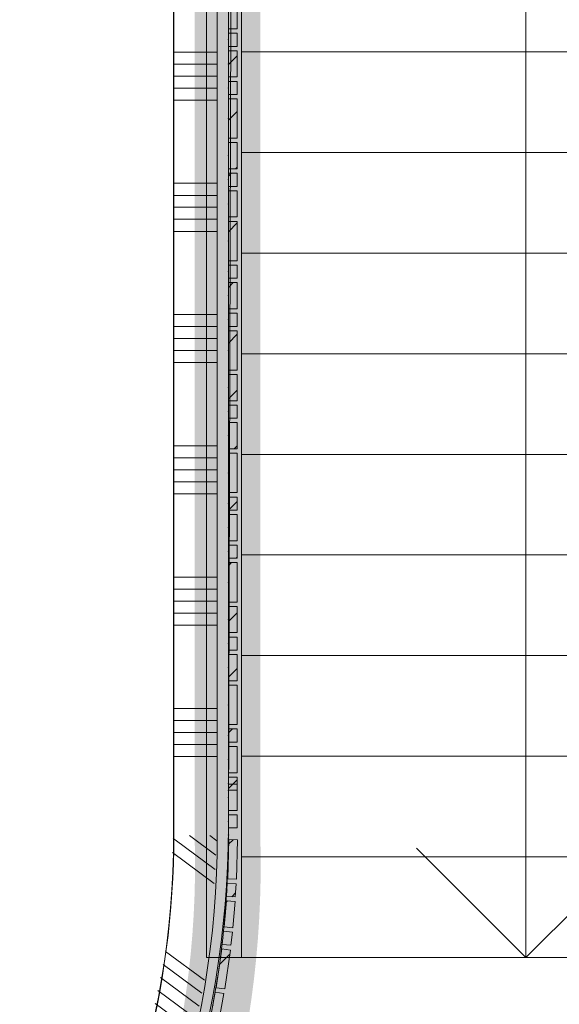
# Model space of a CAD drawing. Header units: millimetres. Extents: x -409 to 257590, y -7854 to 67330.
# Tile 117 of 205: x 18138 to 19372, y 37724 to 39974. Entities that reach past the tile are written whole.
import ezdxf

# ---------------------------------------------------------------- set-up
doc = ezdxf.new("R2010")
doc.units = ezdxf.units.MM
doc.header["$MEASUREMENT"] = 0
doc.linetypes.add('B0703', pattern=[468.700004, 312.5, -156.200004])
for name, color, linetype in [('New_22 NC Binnenwanden', 7, 'Continuous'), ('New_22 NC Binnenwanden Doorsnede-arcering', 7, 'Continuous'), ('New_22 NC Binnenwanden Laagscheidingslijnen', 7, 'Continuous'), ('New_22 NC Binnenwanden Ramen', 7, 'Continuous'), ('New_23 Vloeren', 7, 'Continuous'), ('New_24 Trappen', 7, 'Continuous'), ('New_Info Wandafwerking aanduiding', 7, 'Continuous'), ('New_Info Wandafwerking aanduiding Doorsnede-arcering', 7, 'Continuous'), ('New_Z Ruimtefuncties Zone omranding', 7, 'Continuous')]:
    doc.layers.add(name, color=color, linetype=linetype)
doc.linetypes.add('Regenwater', pattern='A,0,[1,UO-722 _wandafwerkingen 2e verdieping_2022-06-211.Shx,S=11.404762,R=0,X=0,Y=0.005006],-1499.5,0', length=1499.5)
pattern_1 = [(45, (0, 0), (-63.63961, 63.63961), [])]

# ---------------------------------------------------------------- blocks, each defined once
blk = doc.blocks.new('Slab_1_2', base_point=(0, 42578.3))
at = {"layer": 'New_23 Vloeren', "color": 1, "linetype": 'Continuous', "lineweight": 0, "flags": 128}
blk.add_lwpolyline([(18565.4, 43920.2), (19945.1, 43920.2), (19945.1, 43840), (21510.4, 43840), (21510.4, 40149), (19980.4, 40149), (19980.4, 37830.4), (18565.4, 37830.4)], close=True, dxfattribs=at)
blk = doc.blocks.new('*X977')
at = {"layer": 'New_22 NC Binnenwanden Doorsnede-arcering', "color": 254, "linetype": 'Continuous', "lineweight": 0, "true_color": 0xe9ebeb}
for p, q in [((18545.4, 39899.9), (18489.9, 39899.9)), ((18589.9, 39899.9), (18545.4, 39899.9)), ((18545.4, 39872.4), (18489.9, 39872.4)), ((18589.9, 39872.4), (18545.4, 39872.4)), ((18545.4, 39845), (18489.9, 39845)), ((18589.9, 39845), (18545.4, 39845)), ((18545.4, 39817.6), (18489.9, 39817.6)), ((18589.9, 39817.6), (18545.4, 39817.6)), ((18545.4, 39790.1), (18489.9, 39790.1)), ((18589.9, 39790.1), (18545.4, 39790.1)), ((18545.4, 39599.9), (18489.9, 39599.9)), ((18589.9, 39599.9), (18545.4, 39599.9)), ((18545.4, 39572.4), (18489.9, 39572.4)), ((18589.9, 39572.4), (18545.4, 39572.4)), ((18545.4, 39545), (18489.9, 39545)), ((18589.9, 39545), (18545.4, 39545)), ((18545.4, 39517.6), (18489.9, 39517.6)), ((18589.9, 39517.6), (18545.4, 39517.6)), ((18545.4, 39490.1), (18489.9, 39490.1)), ((18589.9, 39490.1), (18545.4, 39490.1)), ((18545.4, 39299.9), (18489.9, 39299.9)), ((18589.9, 39299.9), (18545.4, 39299.9)), ((18545.4, 39272.4), (18489.9, 39272.4)), ((18589.9, 39272.4), (18545.4, 39272.4)), ((18545.4, 39245), (18489.9, 39245)), ((18589.9, 39245), (18545.4, 39245)), ((18545.4, 39217.6), (18489.9, 39217.6)), ((18589.9, 39217.6), (18545.4, 39217.6)), ((18545.4, 39190.1), (18489.9, 39190.1)), ((18589.9, 39190.1), (18545.4, 39190.1)), ((18545.4, 38999.9), (18489.9, 38999.9)), ((18589.9, 38999.9), (18545.4, 38999.9)), ((18545.4, 38972.4), (18489.9, 38972.4)), ((18589.9, 38972.4), (18545.4, 38972.4)), ((18545.4, 38945), (18489.9, 38945)), ((18589.9, 38945), (18545.4, 38945)), ((18545.4, 38917.6), (18489.9, 38917.6)), ((18589.9, 38917.6), (18545.4, 38917.6)), ((18545.4, 38890.1), (18489.9, 38890.1)), ((18589.9, 38890.1), (18545.4, 38890.1)), ((18545.4, 38699.9), (18489.9, 38699.9)), ((18589.9, 38699.9), (18545.4, 38699.9)), ((18545.4, 38672.4), (18489.9, 38672.4)), ((18589.9, 38672.4), (18545.4, 38672.4)), ((18545.4, 38645), (18489.9, 38645)), ((18589.9, 38645), (18545.4, 38645)), ((18545.4, 38617.6), (18489.9, 38617.6)), ((18589.9, 38617.6), (18545.4, 38617.6)), ((18545.4, 38590.1), (18489.9, 38590.1)), ((18589.9, 38590.1), (18545.4, 38590.1)), ((18545.4, 38399.9), (18489.9, 38399.9)), ((18589.9, 38399.9), (18545.4, 38399.9)), ((18545.4, 38372.4), (18489.9, 38372.4)), ((18589.9, 38372.4), (18545.4, 38372.4)), ((18545.4, 38345), (18489.9, 38345)), ((18589.9, 38345), (18545.4, 38345)), ((18545.4, 38317.6), (18489.9, 38317.6)), ((18589.9, 38317.6), (18545.4, 38317.6)), ((18545.4, 38290.1), (18489.9, 38290.1)), ((18589.9, 38290.1), (18545.4, 38290.1))]:
    blk.add_line(p, q, dxfattribs=at)
blk = doc.blocks.new('Wall_244_2', base_point=(18590, 43985))
at = {"layer": 'New_22 NC Binnenwanden', "color": 8, "linetype": 'Continuous', "lineweight": 0, "true_color": 0x778488, "flags": 128}
for points in [[(18490, 43985), (18489.9, 38109.3)], [(18589.9, 38109.3), (18590, 43985)]]:
    blk.add_lwpolyline(points, dxfattribs=at)
at = {"layer": 'New_22 NC Binnenwanden', "color": 8, "lineweight": 0, "true_color": 0x778488}
blk.add_blockref('*X977', (0, 0), dxfattribs=at)
blk = doc.blocks.new('*X979')
at = {"layer": 'New_22 NC Binnenwanden Doorsnede-arcering', "color": 254, "linetype": 'Continuous', "lineweight": 0, "true_color": 0xe9ebeb}
for p, q in [((17723.8, 36463.6), (17673.6, 36500.8)), ((17740.1, 36485.6), (17697.5, 36517.2)), ((17707.4, 36441.6), (17649.6, 36484.4)), ((17756.3, 36473.6), (17740.1, 36485.6)), ((17691.1, 36419.5), (17625.7, 36468)), ((17758.3, 36437.9), (17723.8, 36463.6)), ((17734.3, 36421.6), (17707.4, 36441.6)), ((17710.3, 36405.2), (17691.1, 36419.5)), ((17514, 36279.9), (17424.9, 36346)), ((17541.1, 36293.9), (17451.8, 36360.1)), ((17486.8, 36265.8), (17397.9, 36331.8)), ((17432.5, 36237.8), (17344, 36303.4)), ((17459.7, 36251.8), (17371, 36317.6)), ((17201.2, 36138.3), (17107, 36208.2)), ((17231.9, 36149.7), (17137.3, 36219.9)), ((17170.5, 36126.9), (17100, 36179.3)), ((17139.9, 36115.5), (17100, 36145.1)), ((17109.2, 36104.1), (17100, 36110.9))]:
    blk.add_line(p, q, dxfattribs=at)
blk = doc.blocks.new('*X980')
at = {"layer": 'New_22 NC Binnenwanden Doorsnede-arcering', "color": 254, "linetype": 'Continuous', "lineweight": 0, "true_color": 0xe9ebeb}
for p, q in [((18493.4, 38099.7), (18489.5, 38102.6)), ((18584.8, 38031.9), (18493.4, 38099.7)), ((18587, 38064.5), (18526.5, 38109.3)), ((18589.1, 38097), (18572.6, 38109.3)), ((18582.6, 37999.3), (18487.3, 38070.1)), ((18560.6, 37778.8), (18472, 37844.5)), ((18554.7, 37749), (18466.1, 37814.8)), ((18548.7, 37719.3), (18460.1, 37785)), ((18542.8, 37689.6), (18454.2, 37755.3)), ((18536.8, 37659.8), (18448.2, 37725.5)), ((18471.4, 37471.4), (18399, 37525.1)), ((18455.1, 37449.4), (18389.7, 37497.9)), ((18438.7, 37427.4), (18380.4, 37470.7)), ((18483.1, 37462.7), (18471.4, 37471.4)), ((18473.8, 37435.5), (18455.1, 37449.4)), ((18422.4, 37405.3), (18371, 37443.4)), ((18464.5, 37408.3), (18438.7, 37427.4)), ((18406, 37383.3), (18361.7, 37416.2)), ((18455.2, 37381), (18422.4, 37405.3)), ((18445.8, 37353.8), (18406, 37383.3)), ((18292.7, 37230.5), (18284.3, 37236.7)), ((18365.8, 37176.3), (18292.7, 37230.5)), ((18276.3, 37208.5), (18271.9, 37211.7)), ((18353.4, 37151.3), (18276.3, 37208.5)), ((18260, 37186.4), (18259.5, 37186.8)), ((18341, 37126.4), (18260, 37186.4)), ((18328.6, 37101.4), (18247.1, 37161.8)), ((18316.2, 37076.4), (18234.7, 37136.8)), ((18212.4, 36916.5), (18132.2, 36976)), ((18197, 36893.7), (18116.8, 36953.3)), ((18181.7, 36871), (18101.5, 36930.5)), ((18166.4, 36848.2), (18086.1, 36907.7)), ((18151, 36825.4), (18135.6, 36836.8))]:
    blk.add_line(p, q, dxfattribs=at)
blk = doc.blocks.new('R1 22_14')
at = {"layer": 'New_22 NC Binnenwanden Ramen', "color": 1, "linetype": 'Continuous', "lineweight": 0}
for p, q in [((-267.7, 0), (-250, 0)), ((-250, 0), (-183, 0)), ((-250, -139), (-250, 0)), ((-183, 0), (-183, -139)), ((-183, 0), (183, 0)), ((183, -139), (183, 0)), ((183, 0), (250, 0)), ((250, 0), (267.7, 0)), ((250, -139), (250, 0)), ((-183, -139), (-250, -139)), ((183, -139), (-183, -139)), ((250, -139), (183, -139))]:
    blk.add_line(p, q, dxfattribs=at)
at = {"layer": 'New_22 NC Binnenwanden Ramen', "color": 7, "linetype": 'Continuous', "lineweight": 0}
for p, q in [((-265.7, -16), (-253, -115.2)), ((-265.7, -16), (-253, -115.2)), ((265.7, -16), (253, -115.2)), ((265.7, -16), (253, -115.2)), ((-253, -115.2), (-250, -139)), ((-253, -115.2), (-250, -139)), ((-250, -139), (-253, -115.2)), ((253, -115.2), (250, -139)), ((253, -115.2), (250, -139)), ((250, -139), (253, -115.2))]:
    blk.add_line(p, q, dxfattribs=at)
at = {"layer": 'New_22 NC Binnenwanden Ramen', "color": 9, "linetype": 'Continuous', "lineweight": 0}
for radius in [2100.1, 2000.1]:
    blk.add_arc((0, -2099.2), radius, 82.7319, 97.2681, dxfattribs=at)
blk = doc.blocks.new('*X982')
at = {"layer": 'New_22 NC Binnenwanden Doorsnede-arcering', "color": 254, "linetype": 'Continuous', "lineweight": 0, "true_color": 0xe9ebeb}
for p, q in [((17063.5, 36172.1), (17041.6, 36188.4)), ((17079.9, 36194.2), (17074.6, 36198.1)), ((17100, 36179.3), (17079.9, 36194.2)), ((17047.2, 36150.1), (17008.5, 36178.8)), ((17100, 36145.1), (17063.5, 36172.1)), ((17100, 36110.9), (17047.2, 36150.1))]:
    blk.add_line(p, q, dxfattribs=at)
blk = doc.blocks.new('Wall_245_2', base_point=(17100, 36100.7))
at = {"layer": 'New_22 NC Binnenwanden', "color": 8, "linetype": 'Continuous', "lineweight": 0, "true_color": 0x778488}
for p, q in [((18052.8, 36900.9), (18071.7, 36886.3)), ((18071.7, 36886.3), (18052.8, 36900.9)), ((18150.8, 36825.1), (18071.7, 36886.3)), ((17699.2, 36547.4), (17713.9, 36528.4)), ((17713.9, 36528.4), (17699.2, 36547.4)), ((17775.1, 36449.3), (17713.9, 36528.4)), ((17000, 36176.3), (17000, 36073.1))]:
    blk.add_line(p, q, dxfattribs=at)
for radius, start, end in [(2000.1, 322.2692, 359.9735), (2100.1, 322.2692, 359.9742), (2000.1, 287.7613, 307.7331), (2100.1, 286.8895, 307.7331)]:
    blk.add_arc((16489.9, 38110.2), radius, start, end, dxfattribs=at)
at = {"layer": 'New_22 NC Binnenwanden Laagscheidingslijnen', "color": 8, "linetype": 'Continuous', "lineweight": 0, "true_color": 0x778488}
for radius, start, end in [(2000.1, 284.7768, 287.7613), (2100.1, 284.0583, 286.8895)]:
    blk.add_arc((16489.9, 38110.2), radius, start, end, dxfattribs=at)
at = {"layer": 'New_22 NC Binnenwanden', "color": 8, "lineweight": 0, "true_color": 0x778488}
for name in ['*X980', '*X979', '*X982']:
    blk.add_blockref(name, (0, 0), dxfattribs=at)
at = {"layer": 'New_22 NC Binnenwanden Ramen', "color": 1, "linetype": 'Continuous', "lineweight": 0, "zscale": 1000, "rotation": 225.0011186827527}
blk.add_blockref('R1 22_14', (17974.3, 36625.9), dxfattribs=at)
blk = doc.blocks.new('Curtain Wall_41_2')
at = {"layer": 'New_22 NC Binnenwanden Doorsnede-arcering', "linetype": 'Continuous', "lineweight": 0, "true_color": 0x000000}
h = blk.add_hatch(dxfattribs=at)
h.set_pattern_fill('310_Naaldhout__01__0002', color=18, style=0, pattern_type=2)
h.set_pattern_definition(pattern_1)
h.paths.add_polyline_path([(18636.2, 38099.4), (18616.2, 38099.9), (18613.8, 38010), (18633.8, 38009.4)])
h = blk.add_hatch(dxfattribs=at)
h.set_pattern_fill('310_Naaldhout__01__0002', color=18, style=0, pattern_type=2)
h.set_pattern_definition(pattern_1)
h.paths.add_polyline_path([(18632.9, 37998.9), (18612.9, 38000), (18611.2, 37970), (18631.2, 37968.9)])
h = blk.add_hatch(dxfattribs=at)
h.set_pattern_fill('310_Naaldhout__01__0002', color=18, style=0, pattern_type=2)
h.set_pattern_definition(pattern_1)
h.paths.add_polyline_path([(18630.6, 37958.4), (18610.7, 37960.1), (18605.6, 37900.3), (18625.5, 37898.6)])
h = blk.add_hatch(dxfattribs=at)
h.set_pattern_fill('310_Naaldhout__01__0002', color=18, style=0, pattern_type=2)
h.set_pattern_definition(pattern_1)
h.paths.add_polyline_path([(18624.4, 37888.1), (18604.5, 37890.3), (18601.1, 37860.5), (18621, 37858.3)])
h = blk.add_hatch(dxfattribs=at)
h.set_pattern_fill('310_Naaldhout__01__0002', color=18, style=0, pattern_type=2)
h.set_pattern_definition(pattern_1)
h.paths.add_polyline_path([(18620.2, 37847.6), (18600.5, 37850.5), (18587.4, 37761.5), (18607.2, 37758.6)])
h = blk.add_hatch(dxfattribs=at)
h.set_pattern_fill('310_Naaldhout__01__0002', color=18, style=0, pattern_type=2)
h.set_pattern_definition(pattern_1)
h.paths.add_polyline_path([(18605.2, 37748), (18585.5, 37751.6), (18574.8, 37692.6), (18594.4, 37689)])
h = blk.add_hatch(dxfattribs=at)
h.set_pattern_fill('310_Naaldhout__01__0002', color=18, style=0, pattern_type=2)
h.set_pattern_definition(pattern_1)
h.paths.add_polyline_path([(18592.1, 37678.7), (18572.5, 37682.8), (18566.3, 37653.5), (18585.8, 37649.3)])
h = blk.add_hatch(dxfattribs=at)
h.set_pattern_fill('310_Naaldhout__01__0002', color=18, style=0, pattern_type=2)
h.set_pattern_definition(pattern_1)
h.paths.add_polyline_path([(18583.8, 37638.9), (18564.4, 37643.7), (18550.2, 37585.4), (18569.6, 37580.6)])
h = blk.add_hatch(dxfattribs=at)
h.set_pattern_fill('310_Naaldhout__01__0002', color=18, style=0, pattern_type=2)
h.set_pattern_definition(pattern_1)
h.paths.add_polyline_path([(18567.2, 37570.2), (18548, 37575.6), (18523.7, 37488.9), (18542.9, 37483.5)])
h = blk.add_hatch(dxfattribs=at)
h.set_pattern_fill('310_Naaldhout__01__0002', color=18, style=0, pattern_type=2)
h.set_pattern_definition(pattern_1)
h.paths.add_polyline_path([(18539.3, 37473.5), (18520.2, 37479.5), (18511.2, 37450.9), (18530.2, 37444.9)])
h = blk.add_hatch(dxfattribs=at)
h.set_pattern_fill('310_Naaldhout__01__0002', color=18, style=0, pattern_type=2)
h.set_pattern_definition(pattern_1)
h.paths.add_polyline_path([(18527, 37434.8), (18508.2, 37441.4), (18488.5, 37384.7), (18507.4, 37378.1)])
h = blk.add_hatch(dxfattribs=at)
h.set_pattern_fill('310_Naaldhout__01__0002', color=18, style=0, pattern_type=2)
h.set_pattern_definition(pattern_1)
h.paths.add_polyline_path([(18503.6, 37368.3), (18484.9, 37375.4), (18474.3, 37347.3), (18493, 37340.2)])
h = blk.add_hatch(dxfattribs=at)
h.set_pattern_fill('310_Naaldhout__01__0002', color=18, style=0, pattern_type=2)
h.set_pattern_definition(pattern_1)
h.paths.add_polyline_path([(18489.6, 37330.1), (18471.2, 37337.8), (18436.5, 37254.7), (18455, 37247)])
h = blk.add_hatch(dxfattribs=at)
h.set_pattern_fill('310_Naaldhout__01__0002', color=18, style=0, pattern_type=2)
h.set_pattern_definition(pattern_1)
h.paths.add_polyline_path([(18450.4, 37237.3), (18432.2, 37245.7), (18407.2, 37191.1), (18425.4, 37182.8)])
h = blk.add_hatch(dxfattribs=at)
h.set_pattern_fill('310_Naaldhout__01__0002', color=18, style=0, pattern_type=2)
h.set_pattern_definition(pattern_1)
h.paths.add_polyline_path([(18420.6, 37173.4), (18402.6, 37182.2), (18389.3, 37155.3), (18407.3, 37146.5)])
h = blk.add_hatch(dxfattribs=at)
h.set_pattern_fill('310_Naaldhout__01__0002', color=18, style=0, pattern_type=2)
h.set_pattern_definition(pattern_1)
h.paths.add_polyline_path([(18402.7, 37136.9), (18385.1, 37146.3), (18356.9, 37093.3), (18374.6, 37083.9)])
h = blk.add_hatch(dxfattribs=at)
h.set_pattern_fill('310_Naaldhout__01__0002', color=18, style=0, pattern_type=2)
h.set_pattern_definition(pattern_1)
h.paths.add_polyline_path([(18369.7, 37074.4), (18352.3, 37084.4), (18307.4, 37006.4), (18324.7, 36996.4)])
h = blk.add_hatch(dxfattribs=at)
h.set_pattern_fill('310_Naaldhout__01__0002', color=18, style=0, pattern_type=2)
h.set_pattern_definition(pattern_1)
h.paths.add_polyline_path([(18318.7, 36987.6), (18301.7, 36998.2), (18285.8, 36972.7), (18302.8, 36962.1)])
h = blk.add_hatch(dxfattribs=at)
h.set_pattern_fill('310_Naaldhout__01__0002', color=18, style=0, pattern_type=2)
h.set_pattern_definition(pattern_1)
h.paths.add_polyline_path([(18297.3, 36953.1), (18280.6, 36964.2), (18247.5, 36914.1), (18264.2, 36903.1)])
h = blk.add_hatch(dxfattribs=at)
h.set_pattern_fill('310_Naaldhout__01__0002', color=18, style=0, pattern_type=2)
h.set_pattern_definition(pattern_1)
h.paths.add_polyline_path([(18258.1, 36894.5), (18241.7, 36905.9), (18224.5, 36881.4), (18240.9, 36869.9)])
h = blk.add_hatch(dxfattribs=at)
h.set_pattern_fill('310_Naaldhout__01__0002', color=18, style=0, pattern_type=2)
h.set_pattern_definition(pattern_1)
h.paths.add_polyline_path([(18235, 36861.1), (18219, 36873), (18165.2, 36800.9), (18181.2, 36788.9)])
at = {"layer": 'New_22 NC Binnenwanden', "color": 7, "linetype": 'Continuous', "lineweight": 0}
for p, q in [((18616.2, 38099.9), (18613.8, 38010)), ((18616.2, 38099.9), (18636.2, 38099.4)), ((18636.2, 38099.4), (18633.8, 38009.4)), ((18613.8, 38010), (18633.8, 38009.4)), ((18612.9, 38000), (18611.2, 37970)), ((18612.9, 38000), (18632.9, 37998.9)), ((18632.9, 37998.9), (18631.2, 37968.9)), ((18611.2, 37970), (18631.2, 37968.9)), ((18610.7, 37960.1), (18605.6, 37900.3)), ((18610.7, 37960.1), (18630.6, 37958.4)), ((18630.6, 37958.4), (18625.5, 37898.6)), ((18605.6, 37900.3), (18625.5, 37898.6)), ((18604.5, 37890.3), (18601.1, 37860.5)), ((18604.5, 37890.3), (18624.4, 37888.1)), ((18624.4, 37888.1), (18621, 37858.3)), ((18600.5, 37850.5), (18587.4, 37761.5)), ((18600.5, 37850.5), (18620.2, 37847.6)), ((18601.1, 37860.5), (18621, 37858.3)), ((18620.2, 37847.6), (18607.2, 37758.6)), ((18587.4, 37761.5), (18607.2, 37758.6)), ((18585.5, 37751.6), (18574.8, 37692.6)), ((18585.5, 37751.6), (18605.2, 37748)), ((18605.2, 37748), (18594.4, 37689)), ((18572.5, 37682.8), (18566.3, 37653.5)), ((18572.5, 37682.8), (18592.1, 37678.7)), ((18574.8, 37692.6), (18594.4, 37689)), ((18592.1, 37678.7), (18585.8, 37649.3)), ((18566.3, 37653.5), (18585.8, 37649.3)), ((18564.4, 37643.7), (18550.2, 37585.4)), ((18564.4, 37643.7), (18583.8, 37638.9)), ((18583.8, 37638.9), (18569.6, 37580.6)), ((18550.2, 37585.4), (18569.6, 37580.6)), ((18548, 37575.6), (18523.7, 37488.9)), ((18567.2, 37570.2), (18542.9, 37483.5)), ((18548, 37575.6), (18567.2, 37570.2)), ((18520.2, 37479.5), (18511.2, 37450.9)), ((18520.2, 37479.5), (18539.3, 37473.5)), ((18523.7, 37488.9), (18542.9, 37483.5)), ((18539.3, 37473.5), (18530.2, 37444.9)), ((18511.2, 37450.9), (18530.2, 37444.9)), ((18508.2, 37441.4), (18488.5, 37384.7)), ((18527, 37434.8), (18507.4, 37378.1)), ((18508.2, 37441.4), (18527, 37434.8)), ((18488.5, 37384.7), (18507.4, 37378.1)), ((18484.9, 37375.4), (18474.3, 37347.3)), ((18484.9, 37375.4), (18503.6, 37368.3)), ((18503.6, 37368.3), (18493, 37340.2)), ((18471.2, 37337.8), (18436.5, 37254.7)), ((18471.2, 37337.8), (18489.6, 37330.1)), ((18474.3, 37347.3), (18493, 37340.2)), ((18489.6, 37330.1), (18455, 37247)), ((18432.2, 37245.7), (18407.2, 37191.1)), ((18432.2, 37245.7), (18450.4, 37237.3)), ((18436.5, 37254.7), (18455, 37247)), ((18450.4, 37237.3), (18425.4, 37182.8)), ((18402.6, 37182.2), (18389.3, 37155.3)), ((18402.6, 37182.2), (18420.6, 37173.4)), ((18407.2, 37191.1), (18425.4, 37182.8)), ((18389.3, 37155.3), (18407.3, 37146.5)), ((18420.6, 37173.4), (18407.3, 37146.5)), ((18385.1, 37146.3), (18356.9, 37093.3)), ((18402.7, 37136.9), (18374.6, 37083.9)), ((18385.1, 37146.3), (18402.7, 37136.9)), ((18356.9, 37093.3), (18374.6, 37083.9)), ((18352.3, 37084.4), (18307.4, 37006.4)), ((18369.7, 37074.4), (18324.7, 36996.4)), ((18352.3, 37084.4), (18369.7, 37074.4)), ((18301.7, 36998.2), (18285.8, 36972.7)), ((18301.7, 36998.2), (18318.7, 36987.6)), ((18307.4, 37006.4), (18324.7, 36996.4)), ((18318.7, 36987.6), (18302.8, 36962.1)), ((18280.6, 36964.2), (18247.5, 36914.1)), ((18297.3, 36953.1), (18264.2, 36903.1)), ((18280.6, 36964.2), (18297.3, 36953.1)), ((18285.8, 36972.7), (18302.8, 36962.1)), ((18241.7, 36905.9), (18224.5, 36881.4)), ((18241.7, 36905.9), (18258.1, 36894.5)), ((18247.5, 36914.1), (18264.2, 36903.1)), ((18258.1, 36894.5), (18240.9, 36869.9)), ((18219, 36873), (18165.2, 36800.9)), ((18235, 36861.1), (18181.2, 36788.9)), ((18219, 36873), (18235, 36861.1)), ((18224.5, 36881.4), (18240.9, 36869.9)), ((18165.2, 36800.9), (18181.2, 36788.9))]:
    blk.add_line(p, q, dxfattribs=at)
at = {"layer": 'New_22 NC Binnenwanden', "color": 9, "linetype": 'B0703', "lineweight": 0}
for p, q in [((18615, 38055), (18615.7, 38110.8)), ((18612.1, 37985), (18615, 38055)), ((18608.1, 37930.2), (18612.1, 37985)), ((18602.8, 37875.4), (18608.1, 37930.2)), ((18593.9, 37806), (18602.8, 37875.4)), ((18580.1, 37722.1), (18593.9, 37806)), ((18569.4, 37668.2), (18580.1, 37722.1)), ((18557.3, 37614.5), (18569.4, 37668.2)), ((18535.8, 37532.3), (18557.3, 37614.5)), ((18515.7, 37465.2), (18535.8, 37532.3)), ((18498.3, 37413), (18515.7, 37465.2)), ((18479.6, 37361.3), (18498.3, 37413)), ((18453.9, 37296.2), (18479.6, 37361.3)), ((18419.7, 37218.4), (18453.9, 37296.2)), ((18396, 37168.8), (18419.7, 37218.4)), ((18371, 37119.8), (18396, 37168.8)), ((18329.9, 37045.4), (18371, 37119.8)), ((18293.8, 36985.4), (18329.9, 37045.4)), ((18264, 36939.1), (18293.8, 36985.4)), ((18233.1, 36893.7), (18264, 36939.1)), ((18192.1, 36837), (18233.1, 36893.7)), ((18161.2, 36796.7), (18192.1, 36837))]:
    blk.add_line(p, q, dxfattribs=at)
at = {"layer": 'New_22 NC Binnenwanden', "color": 1, "linetype": 'Continuous', "lineweight": 0}
for p, q in [((18615.7, 38110.8), (18615, 38055)), ((18615, 38055), (18612.1, 37985)), ((18612.1, 37985), (18608.1, 37930.2)), ((18608.1, 37930.2), (18602.8, 37875.4)), ((18602.8, 37875.4), (18593.9, 37806)), ((18593.9, 37806), (18580.1, 37722.1)), ((18580.1, 37722.1), (18569.4, 37668.2)), ((18569.4, 37668.2), (18557.3, 37614.5)), ((18557.3, 37614.5), (18535.8, 37532.3)), ((18535.8, 37532.3), (18515.7, 37465.2)), ((18515.7, 37465.2), (18498.3, 37413)), ((18498.3, 37413), (18479.6, 37361.3)), ((18479.6, 37361.3), (18453.9, 37296.2)), ((18453.9, 37296.2), (18419.7, 37218.4)), ((18419.7, 37218.4), (18396, 37168.8)), ((18396, 37168.8), (18371, 37119.8)), ((18371, 37119.8), (18329.9, 37045.4)), ((18329.9, 37045.4), (18293.8, 36985.4)), ((18293.8, 36985.4), (18264, 36939.1)), ((18264, 36939.1), (18233.1, 36893.7)), ((18233.1, 36893.7), (18192.1, 36837)), ((18192.1, 36837), (18161.2, 36796.7))]:
    blk.add_line(p, q, dxfattribs=at)
at = {"layer": 'New_22 NC Binnenwanden', "color": 9, "linetype": 'B0703', "lineweight": 0}
for p in [(18615.7, 38110.8), (18615, 38055), (18612.1, 37985), (18608.1, 37930.2), (18602.8, 37875.4), (18593.9, 37806), (18580.1, 37722.1), (18569.4, 37668.2), (18557.3, 37614.5), (18535.8, 37532.3), (18515.7, 37465.2), (18498.3, 37413), (18479.6, 37361.3), (18453.9, 37296.2), (18419.7, 37218.4), (18396, 37168.8), (18371, 37119.8), (18329.9, 37045.4), (18293.8, 36985.4), (18264, 36939.1), (18233.1, 36893.7), (18192.1, 36837), (18161.2, 36796.7)]:
    blk.add_point(p, dxfattribs=at)
at = {"layer": 'New_22 NC Binnenwanden', "color": 1, "linetype": 'Continuous', "lineweight": 0}
for p in [(18615.7, 38110.8), (18615.7, 38110.8), (18615, 38055), (18615, 38055), (18612.1, 37985), (18612.1, 37985), (18608.1, 37930.2), (18608.1, 37930.2), (18602.8, 37875.4), (18602.8, 37875.4), (18593.9, 37806), (18593.9, 37806), (18580.1, 37722.1), (18580.1, 37722.1), (18569.4, 37668.2), (18569.4, 37668.2), (18557.3, 37614.5), (18557.3, 37614.5), (18535.8, 37532.3), (18535.8, 37532.3), (18515.7, 37465.2), (18515.7, 37465.2), (18498.3, 37413), (18498.3, 37413), (18479.6, 37361.3), (18479.6, 37361.3), (18453.9, 37296.2), (18453.9, 37296.2), (18419.7, 37218.4), (18419.7, 37218.4), (18396, 37168.8), (18396, 37168.8), (18371, 37119.8), (18371, 37119.8), (18329.9, 37045.4), (18329.9, 37045.4), (18293.8, 36985.4), (18293.8, 36985.4), (18264, 36939.1), (18264, 36939.1), (18233.1, 36893.7), (18233.1, 36893.7), (18192.1, 36837), (18192.1, 36837), (18161.2, 36796.7), (18161.2, 36796.7)]:
    blk.add_point(p, dxfattribs=at)
blk = doc.blocks.new('Curtain Wall_51_2')
at = {"layer": 'New_22 NC Binnenwanden Doorsnede-arcering', "linetype": 'Continuous', "lineweight": 0, "true_color": 0x000000}
h = blk.add_hatch(dxfattribs=at)
h.set_pattern_fill('310_Naaldhout__01__0002', color=18, style=0, pattern_type=2)
h.set_pattern_definition(pattern_1)
h.paths.add_polyline_path([(18635.5, 39952.9), (18635.5, 40042.9), (18615.5, 40042.9), (18615.5, 39952.9)])
h = blk.add_hatch(dxfattribs=at)
h.set_pattern_fill('310_Naaldhout__01__0002', color=18, style=0, pattern_type=2)
h.set_pattern_definition(pattern_1)
h.paths.add_polyline_path([(18635.5, 39912.9), (18635.5, 39942.9), (18615.5, 39942.9), (18615.5, 39912.9)])
h = blk.add_hatch(dxfattribs=at)
h.set_pattern_fill('310_Naaldhout__01__0002', color=18, style=0, pattern_type=2)
h.set_pattern_definition(pattern_1)
h.paths.add_polyline_path([(18635.5, 39842.9), (18635.5, 39902.9), (18615.5, 39902.9), (18615.5, 39842.9)])
h = blk.add_hatch(dxfattribs=at)
h.set_pattern_fill('310_Naaldhout__01__0002', color=18, style=0, pattern_type=2)
h.set_pattern_definition(pattern_1)
h.paths.add_polyline_path([(18635.5, 39802.9), (18635.5, 39832.9), (18615.5, 39832.9), (18615.5, 39802.9)])
h = blk.add_hatch(dxfattribs=at)
h.set_pattern_fill('310_Naaldhout__01__0002', color=18, style=0, pattern_type=2)
h.set_pattern_definition(pattern_1)
h.paths.add_polyline_path([(18635.5, 39702.9), (18635.5, 39792.9), (18615.5, 39792.9), (18615.5, 39702.9)])
h = blk.add_hatch(dxfattribs=at)
h.set_pattern_fill('310_Naaldhout__01__0002', color=18, style=0, pattern_type=2)
h.set_pattern_definition(pattern_1)
h.paths.add_polyline_path([(18635.5, 39632.9), (18635.5, 39692.9), (18615.5, 39692.9), (18615.5, 39632.9)])
h = blk.add_hatch(dxfattribs=at)
h.set_pattern_fill('310_Naaldhout__01__0002', color=18, style=0, pattern_type=2)
h.set_pattern_definition(pattern_1)
h.paths.add_polyline_path([(18635.5, 39592.9), (18635.5, 39622.9), (18615.5, 39622.9), (18615.5, 39592.9)])
h = blk.add_hatch(dxfattribs=at)
h.set_pattern_fill('310_Naaldhout__01__0002', color=18, style=0, pattern_type=2)
h.set_pattern_definition(pattern_1)
h.paths.add_polyline_path([(18635.5, 39522.9), (18635.5, 39582.9), (18615.5, 39582.9), (18615.5, 39522.9)])
h = blk.add_hatch(dxfattribs=at)
h.set_pattern_fill('310_Naaldhout__01__0002', color=18, style=0, pattern_type=2)
h.set_pattern_definition(pattern_1)
h.paths.add_polyline_path([(18635.5, 39422.9), (18635.5, 39512.9), (18615.5, 39512.9), (18615.5, 39422.9)])
h = blk.add_hatch(dxfattribs=at)
h.set_pattern_fill('310_Naaldhout__01__0002', color=18, style=0, pattern_type=2)
h.set_pattern_definition(pattern_1)
h.paths.add_polyline_path([(18635.5, 39382.9), (18635.5, 39412.9), (18615.5, 39412.9), (18615.5, 39382.9)])
h = blk.add_hatch(dxfattribs=at)
h.set_pattern_fill('310_Naaldhout__01__0002', color=18, style=0, pattern_type=2)
h.set_pattern_definition(pattern_1)
h.paths.add_polyline_path([(18635.5, 39312.9), (18635.5, 39372.9), (18615.5, 39372.9), (18615.5, 39312.9)])
h = blk.add_hatch(dxfattribs=at)
h.set_pattern_fill('310_Naaldhout__01__0002', color=18, style=0, pattern_type=2)
h.set_pattern_definition(pattern_1)
h.paths.add_polyline_path([(18635.5, 39272.9), (18635.5, 39302.9), (18615.5, 39302.9), (18615.5, 39272.9)])
h = blk.add_hatch(dxfattribs=at)
h.set_pattern_fill('310_Naaldhout__01__0002', color=18, style=0, pattern_type=2)
h.set_pattern_definition(pattern_1)
h.paths.add_polyline_path([(18635.4, 39172.9), (18635.5, 39262.9), (18615.5, 39262.9), (18615.4, 39172.9)])
h = blk.add_hatch(dxfattribs=at)
h.set_pattern_fill('310_Naaldhout__01__0002', color=18, style=0, pattern_type=2)
h.set_pattern_definition(pattern_1)
h.paths.add_polyline_path([(18635.4, 39102.9), (18635.4, 39162.9), (18615.4, 39162.9), (18615.4, 39102.9)])
h = blk.add_hatch(dxfattribs=at)
h.set_pattern_fill('310_Naaldhout__01__0002', color=18, style=0, pattern_type=2)
h.set_pattern_definition(pattern_1)
h.paths.add_polyline_path([(18635.4, 39062.9), (18635.4, 39092.9), (18615.4, 39092.9), (18615.4, 39062.9)])
h = blk.add_hatch(dxfattribs=at)
h.set_pattern_fill('310_Naaldhout__01__0002', color=18, style=0, pattern_type=2)
h.set_pattern_definition(pattern_1)
h.paths.add_polyline_path([(18635.4, 38992.9), (18635.4, 39052.9), (18615.4, 39052.9), (18615.4, 38992.9)])
h = blk.add_hatch(dxfattribs=at)
h.set_pattern_fill('310_Naaldhout__01__0002', color=18, style=0, pattern_type=2)
h.set_pattern_definition(pattern_1)
h.paths.add_polyline_path([(18635.4, 38892.9), (18635.4, 38982.9), (18615.4, 38982.9), (18615.4, 38892.9)])
h = blk.add_hatch(dxfattribs=at)
h.set_pattern_fill('310_Naaldhout__01__0002', color=18, style=0, pattern_type=2)
h.set_pattern_definition(pattern_1)
h.paths.add_polyline_path([(18635.4, 38852.9), (18635.4, 38882.9), (18615.4, 38882.9), (18615.4, 38852.9)])
h = blk.add_hatch(dxfattribs=at)
h.set_pattern_fill('310_Naaldhout__01__0002', color=18, style=0, pattern_type=2)
h.set_pattern_definition(pattern_1)
h.paths.add_polyline_path([(18635.4, 38782.9), (18635.4, 38842.9), (18615.4, 38842.9), (18615.4, 38782.9)])
h = blk.add_hatch(dxfattribs=at)
h.set_pattern_fill('310_Naaldhout__01__0002', color=18, style=0, pattern_type=2)
h.set_pattern_definition(pattern_1)
h.paths.add_polyline_path([(18635.4, 38742.9), (18635.4, 38772.9), (18615.4, 38772.9), (18615.4, 38742.9)])
h = blk.add_hatch(dxfattribs=at)
h.set_pattern_fill('310_Naaldhout__01__0002', color=18, style=0, pattern_type=2)
h.set_pattern_definition(pattern_1)
h.paths.add_polyline_path([(18635.4, 38642.9), (18635.4, 38732.9), (18615.4, 38732.9), (18615.4, 38642.9)])
h = blk.add_hatch(dxfattribs=at)
h.set_pattern_fill('310_Naaldhout__01__0002', color=18, style=0, pattern_type=2)
h.set_pattern_definition(pattern_1)
h.paths.add_polyline_path([(18635.4, 38572.9), (18635.4, 38632.9), (18615.4, 38632.9), (18615.4, 38572.9)])
h = blk.add_hatch(dxfattribs=at)
h.set_pattern_fill('310_Naaldhout__01__0002', color=18, style=0, pattern_type=2)
h.set_pattern_definition(pattern_1)
h.paths.add_polyline_path([(18635.4, 38532.9), (18635.4, 38562.9), (18615.4, 38562.9), (18615.4, 38532.9)])
h = blk.add_hatch(dxfattribs=at)
h.set_pattern_fill('310_Naaldhout__01__0002', color=18, style=0, pattern_type=2)
h.set_pattern_definition(pattern_1)
h.paths.add_polyline_path([(18635.4, 38462.9), (18635.4, 38522.9), (18615.4, 38522.9), (18615.4, 38462.9)])
h = blk.add_hatch(dxfattribs=at)
h.set_pattern_fill('310_Naaldhout__01__0002', color=18, style=0, pattern_type=2)
h.set_pattern_definition(pattern_1)
h.paths.add_polyline_path([(18635.4, 38362.9), (18635.4, 38452.9), (18615.4, 38452.9), (18615.4, 38362.9)])
h = blk.add_hatch(dxfattribs=at)
h.set_pattern_fill('310_Naaldhout__01__0002', color=18, style=0, pattern_type=2)
h.set_pattern_definition(pattern_1)
h.paths.add_polyline_path([(18635.4, 38322.9), (18635.4, 38352.9), (18615.4, 38352.9), (18615.4, 38322.9)])
h = blk.add_hatch(dxfattribs=at)
h.set_pattern_fill('310_Naaldhout__01__0002', color=18, style=0, pattern_type=2)
h.set_pattern_definition(pattern_1)
h.paths.add_polyline_path([(18635.4, 38252.9), (18635.4, 38312.9), (18615.4, 38312.9), (18615.4, 38252.9)])
h = blk.add_hatch(dxfattribs=at)
h.set_pattern_fill('310_Naaldhout__01__0002', color=18, style=0, pattern_type=2)
h.set_pattern_definition(pattern_1)
h.paths.add_polyline_path([(18635.4, 38212.9), (18635.4, 38242.9), (18615.4, 38242.9), (18615.4, 38212.9)])
at = {"layer": 'New_22 NC Binnenwanden', "color": 7, "linetype": 'Continuous', "lineweight": 0}
for p, q in [((18615.5, 40042.9), (18615.5, 39952.9)), ((18635.5, 40042.9), (18635.5, 39952.9)), ((18635.5, 39952.9), (18615.5, 39952.9)), ((18615.5, 39942.9), (18615.5, 39912.9)), ((18635.5, 39942.9), (18615.5, 39942.9)), ((18635.5, 39942.9), (18635.5, 39912.9)), ((18635.5, 39912.9), (18615.5, 39912.9)), ((18615.5, 39902.9), (18615.5, 39842.9)), ((18635.5, 39902.9), (18615.5, 39902.9)), ((18635.5, 39902.9), (18635.5, 39842.9)), ((18635.5, 39842.9), (18615.5, 39842.9)), ((18615.5, 39832.9), (18615.5, 39802.9)), ((18635.5, 39832.9), (18615.5, 39832.9)), ((18635.5, 39832.9), (18635.5, 39802.9)), ((18635.5, 39802.9), (18615.5, 39802.9)), ((18615.5, 39792.9), (18615.5, 39702.9)), ((18635.5, 39792.9), (18615.5, 39792.9)), ((18635.5, 39792.9), (18635.5, 39702.9)), ((18635.5, 39702.9), (18615.5, 39702.9)), ((18615.5, 39692.9), (18615.5, 39632.9)), ((18635.5, 39692.9), (18615.5, 39692.9)), ((18635.5, 39692.9), (18635.5, 39632.9)), ((18635.5, 39632.9), (18615.5, 39632.9)), ((18615.5, 39622.9), (18615.5, 39592.9)), ((18635.5, 39622.9), (18615.5, 39622.9)), ((18635.5, 39622.9), (18635.5, 39592.9)), ((18635.5, 39592.9), (18615.5, 39592.9)), ((18615.5, 39582.9), (18615.5, 39522.9)), ((18635.5, 39582.9), (18615.5, 39582.9)), ((18635.5, 39582.9), (18635.5, 39522.9)), ((18635.5, 39522.9), (18615.5, 39522.9)), ((18615.5, 39512.9), (18615.5, 39422.9)), ((18635.5, 39512.9), (18615.5, 39512.9)), ((18635.5, 39512.9), (18635.5, 39422.9)), ((18635.5, 39422.9), (18615.5, 39422.9)), ((18615.5, 39412.9), (18615.5, 39382.9)), ((18635.5, 39412.9), (18615.5, 39412.9)), ((18635.5, 39412.9), (18635.5, 39382.9)), ((18635.5, 39382.9), (18615.5, 39382.9)), ((18615.5, 39372.9), (18615.5, 39312.9)), ((18635.5, 39372.9), (18615.5, 39372.9)), ((18635.5, 39372.9), (18635.5, 39312.9)), ((18635.5, 39312.9), (18615.5, 39312.9)), ((18615.5, 39302.9), (18615.5, 39272.9)), ((18635.5, 39302.9), (18615.5, 39302.9)), ((18635.5, 39302.9), (18635.5, 39272.9)), ((18635.5, 39272.9), (18615.5, 39272.9)), ((18615.5, 39262.9), (18615.4, 39172.9)), ((18635.5, 39262.9), (18615.5, 39262.9)), ((18635.5, 39262.9), (18635.4, 39172.9)), ((18635.4, 39172.9), (18615.4, 39172.9)), ((18615.4, 39162.9), (18615.4, 39102.9)), ((18635.4, 39162.9), (18615.4, 39162.9)), ((18635.4, 39162.9), (18635.4, 39102.9)), ((18635.4, 39102.9), (18615.4, 39102.9)), ((18615.4, 39092.9), (18615.4, 39062.9)), ((18635.4, 39092.9), (18615.4, 39092.9)), ((18635.4, 39092.9), (18635.4, 39062.9)), ((18635.4, 39062.9), (18615.4, 39062.9)), ((18615.4, 39052.9), (18615.4, 38992.9)), ((18635.4, 39052.9), (18615.4, 39052.9)), ((18635.4, 39052.9), (18635.4, 38992.9)), ((18635.4, 38992.9), (18615.4, 38992.9)), ((18615.4, 38982.9), (18615.4, 38892.9)), ((18635.4, 38982.9), (18615.4, 38982.9)), ((18635.4, 38982.9), (18635.4, 38892.9)), ((18635.4, 38892.9), (18615.4, 38892.9)), ((18615.4, 38882.9), (18615.4, 38852.9)), ((18635.4, 38882.9), (18615.4, 38882.9)), ((18635.4, 38882.9), (18635.4, 38852.9)), ((18635.4, 38852.9), (18615.4, 38852.9)), ((18615.4, 38842.9), (18615.4, 38782.9)), ((18635.4, 38842.9), (18615.4, 38842.9)), ((18635.4, 38842.9), (18635.4, 38782.9)), ((18635.4, 38782.9), (18615.4, 38782.9)), ((18615.4, 38772.9), (18615.4, 38742.9)), ((18635.4, 38772.9), (18615.4, 38772.9)), ((18635.4, 38772.9), (18635.4, 38742.9)), ((18635.4, 38742.9), (18615.4, 38742.9)), ((18615.4, 38732.9), (18615.4, 38642.9)), ((18635.4, 38732.9), (18615.4, 38732.9)), ((18635.4, 38732.9), (18635.4, 38642.9)), ((18635.4, 38642.9), (18615.4, 38642.9)), ((18615.4, 38632.9), (18615.4, 38572.9)), ((18635.4, 38632.9), (18615.4, 38632.9)), ((18635.4, 38632.9), (18635.4, 38572.9)), ((18635.4, 38572.9), (18615.4, 38572.9)), ((18615.4, 38562.9), (18615.4, 38532.9)), ((18635.4, 38562.9), (18615.4, 38562.9)), ((18635.4, 38562.9), (18635.4, 38532.9)), ((18635.4, 38532.9), (18615.4, 38532.9)), ((18615.4, 38522.9), (18615.4, 38462.9)), ((18635.4, 38522.9), (18615.4, 38522.9)), ((18635.4, 38522.9), (18635.4, 38462.9)), ((18635.4, 38462.9), (18615.4, 38462.9)), ((18615.4, 38452.9), (18615.4, 38362.9)), ((18635.4, 38452.9), (18615.4, 38452.9)), ((18635.4, 38452.9), (18635.4, 38362.9)), ((18635.4, 38362.9), (18615.4, 38362.9)), ((18615.4, 38352.9), (18615.4, 38322.9)), ((18635.4, 38352.9), (18615.4, 38352.9)), ((18635.4, 38352.9), (18635.4, 38322.9)), ((18635.4, 38322.9), (18615.4, 38322.9)), ((18615.4, 38312.9), (18615.4, 38252.9)), ((18635.4, 38312.9), (18615.4, 38312.9)), ((18635.4, 38312.9), (18635.4, 38252.9)), ((18635.4, 38252.9), (18615.4, 38252.9)), ((18615.4, 38242.9), (18615.4, 38212.9)), ((18635.4, 38242.9), (18615.4, 38242.9)), ((18635.4, 38242.9), (18635.4, 38212.9)), ((18635.4, 38212.9), (18615.4, 38212.9))]:
    blk.add_line(p, q, dxfattribs=at)
at = {"layer": 'New_22 NC Binnenwanden', "color": 9, "linetype": 'B0703', "lineweight": 0}
for p, q in [((18615.5, 39997.9), (18615.5, 39927.9)), ((18615.5, 39927.9), (18615.5, 39872.9)), ((18615.5, 39872.9), (18615.5, 39817.9)), ((18615.5, 39817.9), (18615.5, 39747.9)), ((18615.5, 39747.9), (18615.5, 39662.9)), ((18615.5, 39662.9), (18615.5, 39607.9)), ((18615.5, 39607.9), (18615.5, 39552.9)), ((18615.5, 39552.9), (18615.5, 39467.9)), ((18615.5, 39467.9), (18615.5, 39397.9)), ((18615.5, 39397.9), (18615.5, 39342.9)), ((18615.5, 39342.9), (18615.5, 39287.9)), ((18615.5, 39287.9), (18615.4, 39217.9)), ((18615.4, 39217.9), (18615.4, 39132.9)), ((18615.4, 39132.9), (18615.4, 39077.9)), ((18615.4, 39077.9), (18615.4, 39022.9)), ((18615.4, 39022.9), (18615.4, 38937.9)), ((18615.4, 38937.9), (18615.4, 38867.9)), ((18615.4, 38867.9), (18615.4, 38812.9)), ((18615.4, 38812.9), (18615.4, 38757.9)), ((18615.4, 38757.9), (18615.4, 38687.9)), ((18615.4, 38687.9), (18615.4, 38602.9)), ((18615.4, 38602.9), (18615.4, 38547.9)), ((18615.4, 38547.9), (18615.4, 38492.9)), ((18615.4, 38492.9), (18615.4, 38407.9)), ((18615.4, 38407.9), (18615.4, 38337.9)), ((18615.4, 38337.9), (18615.4, 38282.9)), ((18615.4, 38282.9), (18615.4, 38227.9)), ((18615.4, 38227.9), (18615.4, 38162.8)), ((18615.4, 38162.8), (18615.4, 38162.8))]:
    blk.add_line(p, q, dxfattribs=at)
at = {"layer": 'New_22 NC Binnenwanden', "color": 1, "linetype": 'Continuous', "lineweight": 0}
blk.add_line((18615.4, 38162.8), (18615.4, 38162.8), dxfattribs=at)
at = {"layer": 'New_22 NC Binnenwanden', "color": 9, "linetype": 'B0703', "lineweight": 0}
for p in [(18615.5, 39927.9), (18615.5, 39872.9), (18615.5, 39817.9), (18615.5, 39747.9), (18615.5, 39662.9), (18615.5, 39607.9), (18615.5, 39552.9), (18615.5, 39467.9), (18615.5, 39397.9), (18615.5, 39342.9), (18615.5, 39287.9), (18615.4, 39217.9), (18615.4, 39132.9), (18615.4, 39077.9), (18615.4, 39022.9), (18615.4, 38937.9), (18615.4, 38867.9), (18615.4, 38812.9), (18615.4, 38757.9), (18615.4, 38687.9), (18615.4, 38602.9), (18615.4, 38547.9), (18615.4, 38492.9), (18615.4, 38407.9), (18615.4, 38337.9), (18615.4, 38282.9), (18615.4, 38227.9)]:
    blk.add_point(p, dxfattribs=at)
at = {"layer": 'New_22 NC Binnenwanden', "color": 1, "linetype": 'Continuous', "lineweight": 0}
for p in [(18615.5, 39927.9), (18615.5, 39872.9), (18615.5, 39817.9), (18615.5, 39747.9), (18615.5, 39662.9), (18615.5, 39607.9), (18615.5, 39552.9), (18615.5, 39467.9), (18615.5, 39397.9), (18615.5, 39342.9), (18615.5, 39287.9), (18615.4, 39217.9), (18615.4, 39132.9), (18615.4, 39077.9), (18615.4, 39022.9), (18615.4, 38937.9), (18615.4, 38867.9), (18615.4, 38812.9), (18615.4, 38757.9), (18615.4, 38687.9), (18615.4, 38602.9), (18615.4, 38547.9), (18615.4, 38492.9), (18615.4, 38407.9), (18615.4, 38337.9), (18615.4, 38282.9), (18615.4, 38227.9)]:
    blk.add_point(p, dxfattribs=at)
blk = doc.blocks.new('Curtain Wall_53_2')
at = {"layer": 'New_22 NC Binnenwanden Doorsnede-arcering', "linetype": 'Continuous', "lineweight": 0, "true_color": 0x000000}
h = blk.add_hatch(dxfattribs=at)
h.set_pattern_fill('310_Naaldhout__01__0002', color=18, style=0, pattern_type=2)
h.set_pattern_definition(pattern_1)
h.paths.add_polyline_path([(18635.4, 38166.5), (18635.4, 38226.5), (18615.4, 38226.5), (18615.4, 38166.5)])
h = blk.add_hatch(dxfattribs=at)
h.set_pattern_fill('310_Naaldhout__01__0002', color=18, style=0, pattern_type=2)
h.set_pattern_definition(pattern_1)
h.paths.add_polyline_path([(18635.4, 38126.5), (18635.4, 38156.5), (18615.4, 38156.5), (18615.4, 38126.5)])
at = {"layer": 'New_22 NC Binnenwanden', "color": 7, "linetype": 'Continuous', "lineweight": 0}
for p, q in [((18615.4, 38226.5), (18615.4, 38166.5)), ((18635.4, 38226.5), (18615.4, 38226.5)), ((18635.4, 38226.5), (18635.4, 38166.5)), ((18635.4, 38166.5), (18615.4, 38166.5)), ((18635.4, 38156.5), (18615.4, 38156.5)), ((18615.4, 38156.5), (18615.4, 38126.5)), ((18635.4, 38156.5), (18635.4, 38126.5)), ((18635.4, 38126.5), (18615.4, 38126.5))]:
    blk.add_line(p, q, dxfattribs=at)
at = {"layer": 'New_22 NC Binnenwanden', "color": 9, "linetype": 'B0703', "lineweight": 0}
for p, q in [((18615.4, 38211.6), (18615.4, 38196.5)), ((18615.4, 38196.5), (18615.4, 38141.5)), ((18615.4, 38141.5), (18615.4, 38110.6)), ((18615.4, 38110.6), (18615.4, 38110.6))]:
    blk.add_line(p, q, dxfattribs=at)
at = {"layer": 'New_22 NC Binnenwanden', "color": 1, "linetype": 'Continuous', "lineweight": 0}
for p, q in [((18615.4, 38211.6), (18615.4, 38211.6)), ((18615.4, 38196.5), (18615.4, 38211.6)), ((18615.4, 38141.5), (18615.4, 38196.5)), ((18615.4, 38110.6), (18615.4, 38141.5)), ((18615.4, 38110.6), (18615.4, 38110.6))]:
    blk.add_line(p, q, dxfattribs=at)
at = {"layer": 'New_22 NC Binnenwanden', "color": 9, "linetype": 'B0703', "lineweight": 0}
for p in [(18615.4, 38211.6), (18615.4, 38196.5), (18615.4, 38141.5)]:
    blk.add_point(p, dxfattribs=at)
at = {"layer": 'New_22 NC Binnenwanden', "color": 1, "linetype": 'Continuous', "lineweight": 0}
for p in [(18615.4, 38211.6), (18615.4, 38196.5), (18615.4, 38196.5), (18615.4, 38141.5), (18615.4, 38141.5), (18615.4, 38110.6)]:
    blk.add_point(p, dxfattribs=at)
blk = doc.blocks.new('Stair_6_2')
at = {"layer": 'New_24 Trappen', "color": 7, "linetype": 'Continuous', "lineweight": 0}
for p, q in [((18645.4, 40130.4), (18645.4, 37830.4)), ((18645.4, 40130.4), (18645.4, 39900.4)), ((19295.4, 40130.4), (19295.4, 39900.4)), ((18645.4, 39900.4), (19945.4, 39900.4)), ((19945.4, 39900.4), (18645.4, 39900.4)), ((18645.4, 39900.4), (18645.4, 39670.4)), ((19295.4, 39900.4), (19295.4, 38060.4)), ((18645.4, 39670.4), (19945.4, 39670.4)), ((19945.4, 39670.4), (18645.4, 39670.4)), ((18645.4, 39670.4), (18645.4, 39440.4)), ((18645.4, 39440.4), (19945.4, 39440.4)), ((19945.4, 39440.4), (18645.4, 39440.4)), ((18645.4, 39440.4), (18645.4, 39210.4)), ((18645.4, 39210.4), (19945.4, 39210.4)), ((19945.4, 39210.4), (18645.4, 39210.4)), ((18645.4, 39210.4), (18645.4, 38980.4)), ((18645.4, 38980.4), (19945.4, 38980.4)), ((19945.4, 38980.4), (18645.4, 38980.4)), ((18645.4, 38980.4), (18645.4, 38750.4)), ((18645.4, 38750.4), (19945.4, 38750.4)), ((19945.4, 38750.4), (18645.4, 38750.4)), ((18645.4, 38750.4), (18645.4, 38520.4)), ((18645.4, 38520.4), (19945.4, 38520.4)), ((19945.4, 38520.4), (18645.4, 38520.4)), ((18645.4, 38520.4), (18645.4, 38290.4)), ((18645.4, 38290.4), (19945.4, 38290.4)), ((19945.4, 38290.4), (18645.4, 38290.4)), ((18645.4, 38290.4), (18645.4, 38060.4)), ((19295.4, 37830.4), (19045.4, 38080.4)), ((19545.4, 38080.4), (19295.4, 37830.4)), ((18645.4, 38060.4), (19945.4, 38060.4)), ((19945.4, 38060.4), (18645.4, 38060.4)), ((18645.4, 38060.4), (18645.4, 37830.4)), ((19295.4, 38060.4), (19295.4, 37830.4)), ((18645.4, 37830.4), (19945.4, 37830.4)), ((18645.4, 37830.4), (19945.4, 37830.4))]:
    blk.add_line(p, q, dxfattribs=at)
blk = doc.blocks.new('Wall_537_2', base_point=(18613.5, 38097.8))
at = {"layer": 'New_Info Wandafwerking aanduiding Doorsnede-arcering', "linetype": 'Continuous', "lineweight": 0, "true_color": 0x99a3a6}
blk.add_hatch(color=253, dxfattribs=at).paths.add_polyline_path([(18688.5, 38098.8), (18688.5, 43985), (18538.5, 43985), (18538.5, 38096.9)])
blk = doc.blocks.new('Wall_544_2', base_point=(17128.6, 35999.3))
at = {"layer": 'New_Info Wandafwerking aanduiding Doorsnede-arcering', "linetype": 'Continuous', "lineweight": 0, "true_color": 0x99a3a6}
blk.add_hatch(color=253, dxfattribs=at).paths.add_polyline_path([(17151.7, 35927.9, 0.331988), (18688.5, 38098.8), (18538.5, 38096.9, -0.332235), (17105.4, 36070.6)])
at = {"layer": 'New_Info Wandafwerking aanduiding', "color": 9, "linetype": 'Continuous', "lineweight": 0, "flags": 128}
blk.add_lwpolyline([(17105.4, 36070.6), (17151.7, 35927.9)], dxfattribs=at)

msp = doc.modelspace()

# ---------------------------------------------------------------- linework, layer by layer
at = {"layer": 'New_Z Ruimtefuncties Zone omranding', "color": 41, "linetype": 'Continuous', "lineweight": 0, "true_color": 0xffeeaa, "flags": 128}
msp.add_lwpolyline([(16800, 35899.9), (16799.3, 34810.8), (19955.4, 34810.8), (19955.4, 43830.2), (21455, 43830.2), (21455, 47310), (16800, 47310), (16800, 46103, -0.373442), (18631.5, 43984), (18631.5, 43710), (18615.4, 38126.5, -0.32828), (17100, 36079.5), (17100, 35899.9)], format="xyb", close=True, dxfattribs=at)
at = {"layer": 'New_Z Ruimtefuncties Zone omranding', "color": 231, "linetype": 'Continuous', "lineweight": 0, "true_color": 0xf9acba, "flags": 128}
msp.add_lwpolyline([(14750.7, 36110.8), (16490.7, 36110.8, 0.022447), (16670, 36118.8), (16670, 36389.9), (17509.9, 36389.9, 0.264976), (18490.7, 38110.8), (18490.7, 40810), (14750.7, 40810)], format="xyb", close=True, dxfattribs=at)

# ---------------------------------------------------------------- block references
at = {"layer": 'New_22 NC Binnenwanden', "color": 8, "lineweight": 0, "true_color": 0x778488}
for name, p in [('Wall_244_2', (18590, 43985)), ('Wall_245_2', (17100, 36100.7))]:
    msp.add_blockref(name, p, dxfattribs=at)
at = {"layer": 'New_22 NC Binnenwanden', "linetype": 'Continuous', "lineweight": 0}
for name in ['Curtain Wall_51_2', 'Curtain Wall_53_2', 'Curtain Wall_41_2']:
    msp.add_blockref(name, (0, 0), dxfattribs=at)
at = {"layer": 'New_23 Vloeren', "color": 1, "linetype": 'Continuous', "lineweight": 0}
msp.add_blockref('Slab_1_2', (0, 42578.3), dxfattribs=at)
at = {"layer": 'New_24 Trappen', "color": 7, "linetype": 'Regenwater', "lineweight": 0}
msp.add_blockref('Stair_6_2', (0, 0), dxfattribs=at)
at = {"layer": 'New_Info Wandafwerking aanduiding', "color": 1, "lineweight": 0}
for name, p in [('Wall_537_2', (18613.5, 38097.8)), ('Wall_544_2', (17128.6, 35999.3))]:
    msp.add_blockref(name, p, dxfattribs=at)

doc.saveas('drawing.dxf')
